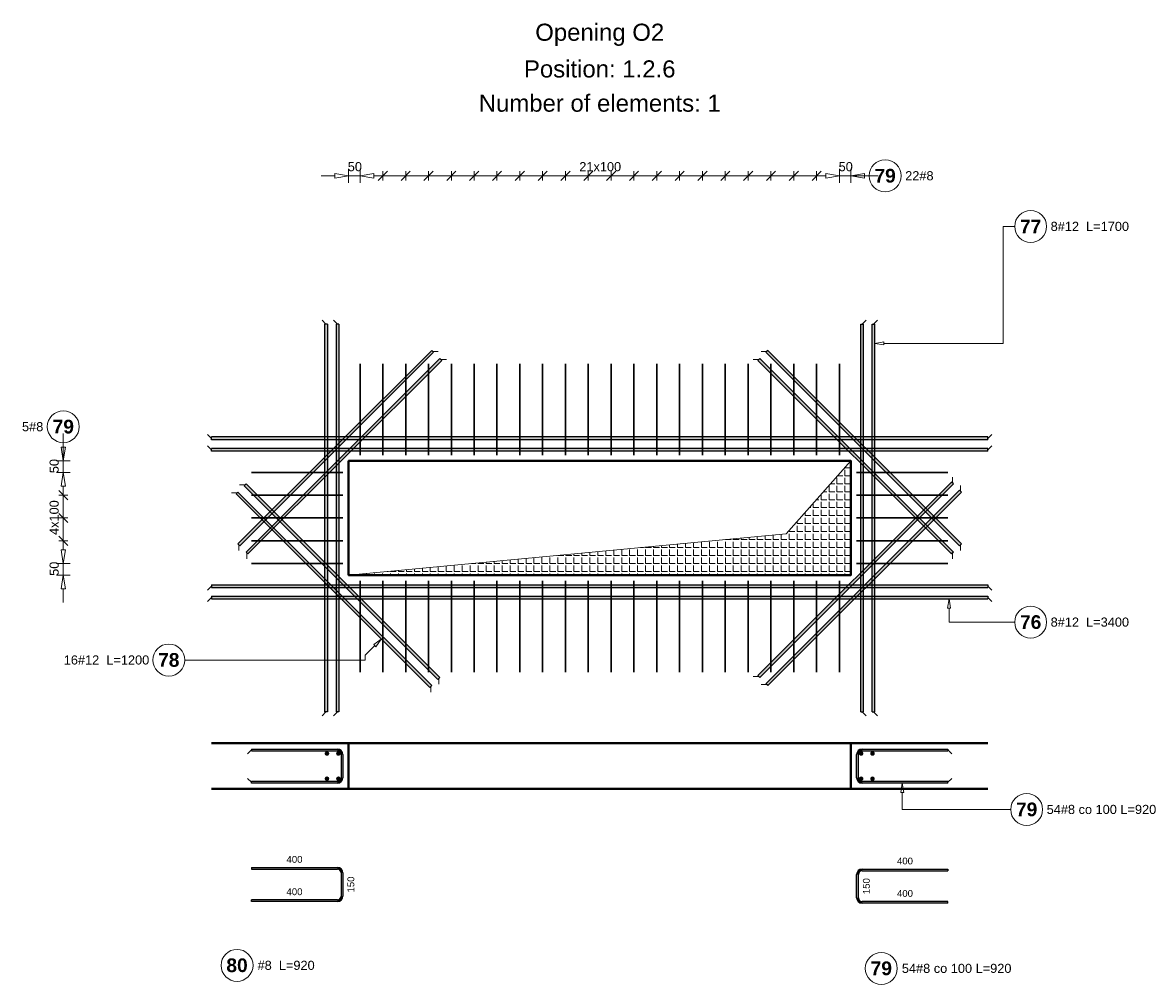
# Model space of a CAD drawing. Extents: x -1474 to 1760906, y -670977 to 75879.
# Tile 18 of 18: x 1755953 to 1760906, y -660085 to -655870. Entities that reach past the tile are written whole.
import ezdxf
from ezdxf.enums import TextEntityAlignment as Align

# ---------------------------------------------------------------- set-up
doc = ezdxf.new("R2010")
doc.units = 0
doc.header["$LTSCALE"] = 10
doc.header["$MEASUREMENT"] = 0
for name, color, linetype, lineweight in [('P-Linia1', 3, 'Continuous', 40), ('P-Otwory strop', 4, 'Continuous', 5), ('RCAD_deskowanie', 3, 'Continuous', 40)]:
    doc.layers.add(name, color=color, linetype=linetype, lineweight=lineweight)
for name, color, linetype in [('RCAD_kształt pręta', 7, 'Continuous'), ('RCAD_opis kształtu pręta', 7, 'Continuous'), ('RCAD_opis rozkładu', 7, 'Continuous'), ('RCAD_pręt wyrzucony', 130, 'Continuous'), ('RCAD_pręty punktowe', 7, 'Continuous'), ('RCAD_rozkład pręta', 7, 'Continuous'), ('RCAD_symbole graficzne', 7, 'Continuous')]:
    doc.layers.add(name, color=color, linetype=linetype)
doc.styles.add('style1', font='arial.ttf')
doc.styles.add('style3', font='arialbd.ttf')

msp = doc.modelspace()

# ---------------------------------------------------------------- hatches: boundary and pattern name
at = {"layer": 'P-Otwory strop', "lineweight": 0}
h = msp.add_hatch(dxfattribs=at)
h.set_pattern_fill('ANGLE', color=256, scale=5)
h.set_pattern_definition([(0, (1398569.74, -412298.645), (0, 34.925), [25.4, -9.525]), (90, (1398569.74, -412298.645), (-34.925, 2e-15), [25.4, -9.525])])
h.paths.add_polyline_path([(1757380.49284, -658291.39547), (1759580.49284, -658291.39547), (1759580.49284, -657791.39547), (1759297.1125, -658110.28303)])
at = {"layer": 'RCAD_kształt pręta'}
for points in [[(1757275.49284, -657191.39547), (1757287.49284, -657191.39547), (1757287.49284, -658891.39547), (1757275.49284, -658891.39547)], [(1757325.49284, -657191.39547), (1757337.49284, -657191.39547), (1757337.49284, -658891.39547), (1757325.49284, -658891.39547)], [(1759635.49284, -658891.39547), (1759623.49284, -658891.39547), (1759623.49284, -657191.39547), (1759635.49284, -657191.39547)], [(1759685.49284, -658891.39547), (1759673.49284, -658891.39547), (1759673.49284, -657191.39547), (1759685.49284, -657191.39547)], [(1756904.35872, -658163.78948), (1756895.87344, -658155.3042), (1757744.40157, -657306.77606), (1757752.88685, -657315.26134)], [(1756939.71406, -658199.14482), (1756931.22877, -658190.65954), (1757779.75691, -657342.1314), (1757788.24219, -657350.61668)], [(1759172.74349, -657350.61668), (1759181.22877, -657342.1314), (1760029.75691, -658190.65954), (1760021.27163, -658199.14482)], [(1759208.09883, -657315.26134), (1759216.58411, -657306.77606), (1760065.11225, -658155.3042), (1760056.62697, -658163.78948)], [(1760180.49284, -657686.39547), (1760180.49284, -657698.39547), (1756780.49284, -657698.39547), (1756780.49284, -657686.39547)], [(1760180.49284, -657736.39547), (1760180.49284, -657748.39547), (1756780.49284, -657748.39547), (1756780.49284, -657736.39547)], [(1760021.27163, -657883.64612), (1760029.75691, -657892.1314), (1759181.22877, -658740.65954), (1759172.74349, -658732.17426)], [(1756887.38815, -657935.97202), (1756895.87344, -657927.48674), (1757744.40157, -658776.01488), (1757735.91629, -658784.50016)], [(1756922.74349, -657900.61668), (1756931.22877, -657892.1314), (1757779.75691, -658740.65954), (1757771.27163, -658749.14482)], [(1760056.62697, -657919.00146), (1760065.11225, -657927.48674), (1759216.58411, -658776.01488), (1759208.09883, -658767.52959)], [(1756780.49284, -658346.39547), (1756780.49284, -658334.39547), (1760180.49284, -658334.39547), (1760180.49284, -658346.39547)], [(1756780.49284, -658396.39547), (1756780.49284, -658384.39547), (1760180.49284, -658384.39547), (1760180.49284, -658396.39547)], [(1756955.49284, -659061.89547), (1756955.49284, -659053.89547), (1757331.49284, -659053.89547), (1757331.49284, -659061.89547)], [(1757347.49284, -659077.89547), (1757355.49284, -659077.89547), (1757355.49284, -659179.89547), (1757347.49284, -659179.89547)], [(1759613.49284, -659179.89547), (1759605.49284, -659179.89547), (1759605.49284, -659077.89547), (1759613.49284, -659077.89547)], [(1759629.49284, -659061.89547), (1759629.49284, -659053.89547), (1760005.49284, -659053.89547), (1760005.49284, -659061.89547)], [(1757331.49284, -659195.89547), (1757331.49284, -659203.89547), (1756955.49284, -659203.89547), (1756955.49284, -659195.89547)], [(1760005.49284, -659195.89547), (1760005.49284, -659203.89547), (1759629.49284, -659203.89547), (1759629.49284, -659195.89547)]]:
    msp.add_hatch(color=4, dxfattribs=at).paths.add_polyline_path(points, flags=0)
h = msp.add_hatch(color=4, dxfattribs=at)
edge = h.paths.add_edge_path(flags=0)
edge.add_line((1757355.49284, -659077.89547), (1757347.49284, -659077.89547))
edge.add_arc((1757331.49284, -659077.89547), 16, 0, 90)
edge.add_line((1757331.49284, -659061.89547), (1757331.49284, -659053.89547))
edge.add_arc((1757331.49284, -659077.89547), 24, 360, 450, ccw=False)
h = msp.add_hatch(color=4, dxfattribs=at)
edge = h.paths.add_edge_path(flags=0)
edge.add_line((1759629.49284, -659053.89547), (1759629.49284, -659061.89547))
edge.add_arc((1759629.49284, -659077.89547), 16, 90, 180)
edge.add_line((1759613.49284, -659077.89547), (1759605.49284, -659077.89547))
edge.add_arc((1759629.49284, -659077.89547), 24, 450, 540, ccw=False)
h = msp.add_hatch(color=4, dxfattribs=at)
edge = h.paths.add_edge_path(flags=0)
edge.add_line((1757331.49284, -659203.89547), (1757331.49284, -659195.89547))
edge.add_arc((1757331.49284, -659179.89547), 16, -90, 0)
edge.add_line((1757347.49284, -659179.89547), (1757355.49284, -659179.89547))
edge.add_arc((1757331.49284, -659179.89547), 24, 270, 360, ccw=False)
h = msp.add_hatch(color=4, dxfattribs=at)
edge = h.paths.add_edge_path(flags=0)
edge.add_line((1759605.49284, -659179.89547), (1759613.49284, -659179.89547))
edge.add_arc((1759629.49284, -659179.89547), 16, -180, -90)
edge.add_line((1759629.49284, -659195.89547), (1759629.49284, -659203.89547))
edge.add_arc((1759629.49284, -659179.89547), 24, 180, 270, ccw=False)
at = {"layer": 'RCAD_pręt wyrzucony'}
for points in [[(1756955.49284, -659580.71059), (1756955.49284, -659572.71059), (1757331.49284, -659572.71059), (1757331.49284, -659580.71059)], [(1757347.49284, -659596.71059), (1757355.49284, -659596.71059), (1757355.49284, -659698.71059), (1757347.49284, -659698.71059)], [(1759613.49284, -659705.87277), (1759605.49284, -659705.87277), (1759605.49284, -659603.87277), (1759613.49284, -659603.87277)], [(1759629.49284, -659587.87277), (1759629.49284, -659579.87277), (1760005.49284, -659579.87277), (1760005.49284, -659587.87277)], [(1757331.49284, -659714.71059), (1757331.49284, -659722.71059), (1756955.49284, -659722.71059), (1756955.49284, -659714.71059)], [(1760005.49284, -659721.87277), (1760005.49284, -659729.87277), (1759629.49284, -659729.87277), (1759629.49284, -659721.87277)]]:
    msp.add_hatch(color=4, dxfattribs=at).paths.add_polyline_path(points, flags=0)
h = msp.add_hatch(color=4, dxfattribs=at)
edge = h.paths.add_edge_path(flags=0)
edge.add_line((1757355.49284, -659596.71059), (1757347.49284, -659596.71059))
edge.add_arc((1757331.49284, -659596.71059), 16, 0, 90)
edge.add_line((1757331.49284, -659580.71059), (1757331.49284, -659572.71059))
edge.add_arc((1757331.49284, -659596.71059), 24, 360, 450, ccw=False)
h = msp.add_hatch(color=4, dxfattribs=at)
edge = h.paths.add_edge_path(flags=0)
edge.add_line((1759629.49284, -659579.87277), (1759629.49284, -659587.87277))
edge.add_arc((1759629.49284, -659603.87277), 16, 90, 180)
edge.add_line((1759613.49284, -659603.87277), (1759605.49284, -659603.87277))
edge.add_arc((1759629.49284, -659603.87277), 24, 450, 540, ccw=False)
h = msp.add_hatch(color=4, dxfattribs=at)
edge = h.paths.add_edge_path(flags=0)
edge.add_line((1757331.49284, -659722.71059), (1757331.49284, -659714.71059))
edge.add_arc((1757331.49284, -659698.71059), 16, -90, 0)
edge.add_line((1757347.49284, -659698.71059), (1757355.49284, -659698.71059))
edge.add_arc((1757331.49284, -659698.71059), 24, 270, 360, ccw=False)
h = msp.add_hatch(color=4, dxfattribs=at)
edge = h.paths.add_edge_path(flags=0)
edge.add_line((1759605.49284, -659705.87277), (1759613.49284, -659705.87277))
edge.add_arc((1759629.49284, -659705.87277), 16, -180, -90)
edge.add_line((1759629.49284, -659721.87277), (1759629.49284, -659729.87277))
edge.add_arc((1759629.49284, -659705.87277), 24, 180, 270, ccw=False)
at = {"layer": 'RCAD_pręty punktowe'}
h = msp.add_hatch(color=1, dxfattribs=at)
edge = h.paths.add_edge_path(flags=0)
edge.add_arc((1757285.73548, -659073.65283), 10, 0, 360, ccw=False)
h = msp.add_hatch(color=1, dxfattribs=at)
edge = h.paths.add_edge_path(flags=0)
edge.add_arc((1757335.73548, -659073.65283), 10, 0, 360, ccw=False)
h = msp.add_hatch(color=1, dxfattribs=at)
edge = h.paths.add_edge_path(flags=0)
edge.add_arc((1759625.2502, -659073.65283), 10, 0, 360, ccw=False)
h = msp.add_hatch(color=1, dxfattribs=at)
edge = h.paths.add_edge_path(flags=0)
edge.add_arc((1759675.2502, -659073.65283), 10, 0, 360, ccw=False)
h = msp.add_hatch(color=1, dxfattribs=at)
edge = h.paths.add_edge_path(flags=0)
edge.add_arc((1757285.73548, -659184.13811), 10, 0, 360, ccw=False)
h = msp.add_hatch(color=1, dxfattribs=at)
edge = h.paths.add_edge_path(flags=0)
edge.add_arc((1757335.73548, -659184.13811), 10, 0, 360, ccw=False)
h = msp.add_hatch(color=1, dxfattribs=at)
edge = h.paths.add_edge_path(flags=0)
edge.add_arc((1759625.2502, -659184.13811), 10, 0, 360, ccw=False)
h = msp.add_hatch(color=1, dxfattribs=at)
edge = h.paths.add_edge_path(flags=0)
edge.add_arc((1759675.2502, -659184.13811), 10, 0, 360, ccw=False)

# ---------------------------------------------------------------- linework, layer by layer
at = {"layer": 'P-Linia1'}
msp.add_lwpolyline([(1759580.49284, -657791.39547), (1757380.49284, -657791.39547), (1757380.49284, -658291.39547), (1759580.49284, -658291.39547)], close=True, dxfattribs=at)
at = {"layer": 'P-Otwory strop'}
msp.add_lwpolyline([(1757380.49284, -658291.39547), (1759580.49284, -658291.39547), (1759580.49284, -657791.39547), (1759297.1125, -658110.28303), (1757380.49284, -658291.39547)], dxfattribs=at)
at = {"layer": 'RCAD_deskowanie'}
for points in [[(1757380.49284, -658291.39547), (1759580.49284, -658291.39547), (1759580.49284, -657791.39547), (1757380.49284, -657791.39547), (1757380.49284, -658291.39547)], [(1756780.49284, -659028.89547), (1757380.49284, -659028.89547), (1757380.49284, -659228.89547), (1756780.49284, -659228.89547)], [(1757380.49284, -659028.89547), (1759580.49284, -659028.89547)], [(1760180.49284, -659028.89547), (1759580.49284, -659028.89547), (1759580.49284, -659228.89547), (1760180.49284, -659228.89547)], [(1757380.49284, -659228.89547), (1759580.49284, -659228.89547)]]:
    msp.add_lwpolyline(points, dxfattribs=at)
at = {"layer": 'RCAD_kształt pręta', "color": 2, "lineweight": 5}
for p, q in [((1757281.49284, -657191.39547), (1757263.99284, -657173.89547)), ((1757331.49284, -657191.39547), (1757313.99284, -657173.89547)), ((1759629.49284, -657191.39547), (1759646.99284, -657173.89547)), ((1759679.49284, -657191.39547), (1759696.99284, -657173.89547)), ((1757748.64421, -657311.0187), (1757773.39295, -657311.0187)), ((1757783.99955, -657346.37404), (1757808.74829, -657346.37404)), ((1759176.98613, -657346.37404), (1759152.2374, -657346.37404)), ((1759212.34147, -657311.0187), (1759187.59274, -657311.0187)), ((1756780.49284, -657692.39547), (1756762.99284, -657674.89547)), ((1760180.49284, -657692.39547), (1760197.99284, -657674.89547)), ((1756780.49284, -657742.39547), (1756762.99284, -657724.89547)), ((1760180.49284, -657742.39547), (1760197.99284, -657724.89547)), ((1760025.51427, -657887.88876), (1760025.51427, -657863.14002)), ((1756891.63079, -657931.72938), (1756866.88206, -657931.72938)), ((1756926.98613, -657896.37404), (1756902.2374, -657896.37404)), ((1760060.86961, -657923.2441), (1760060.86961, -657898.49536)), ((1756900.11608, -658159.54684), (1756900.11608, -658184.29558)), ((1760060.86961, -658159.54684), (1760060.86961, -658184.29558)), ((1756935.47142, -658194.90218), (1756935.47142, -658219.65091)), ((1760025.51427, -658194.90218), (1760025.51427, -658219.65091)), ((1756780.49284, -658340.39547), (1756762.99284, -658357.89547)), ((1760180.49284, -658340.39547), (1760197.99284, -658357.89547)), ((1756780.49284, -658390.39547), (1756762.99284, -658407.89547)), ((1760180.49284, -658390.39547), (1760197.99284, -658407.89547)), ((1757740.15893, -658780.25752), (1757740.15893, -658805.00625)), ((1757775.51427, -658744.90218), (1757775.51427, -658769.65091)), ((1759176.98613, -658736.4169), (1759152.2374, -658736.4169)), ((1759212.34147, -658771.77224), (1759187.59274, -658771.77224)), ((1757281.49284, -658891.39547), (1757263.99284, -658908.89547)), ((1757331.49284, -658891.39547), (1757313.99284, -658908.89547)), ((1759629.49284, -658891.39547), (1759646.99284, -658908.89547)), ((1759679.49284, -658891.39547), (1759696.99284, -658908.89547)), ((1756955.49284, -659057.89547), (1756937.99284, -659075.39547)), ((1760005.49284, -659057.89547), (1760022.99284, -659075.39547)), ((1756955.49284, -659199.89547), (1756937.99284, -659182.39547)), ((1760005.49284, -659199.89547), (1760022.99284, -659182.39547))]:
    msp.add_line(p, q, dxfattribs=at)
at = {"layer": 'RCAD_kształt pręta', "color": 4}
for p, q in [((1757275.49284, -657191.39547), (1757275.49284, -658891.39547)), ((1757287.49284, -657191.39547), (1757275.49284, -657191.39547)), ((1757287.49284, -657191.39547), (1757287.49284, -658891.39547)), ((1757325.49284, -657191.39547), (1757325.49284, -658891.39547)), ((1757337.49284, -657191.39547), (1757325.49284, -657191.39547)), ((1757337.49284, -657191.39547), (1757337.49284, -658891.39547)), ((1759623.49284, -658891.39547), (1759623.49284, -657191.39547)), ((1759623.49284, -657191.39547), (1759635.49284, -657191.39547)), ((1759635.49284, -658891.39547), (1759635.49284, -657191.39547)), ((1759673.49284, -658891.39547), (1759673.49284, -657191.39547)), ((1759673.49284, -657191.39547), (1759685.49284, -657191.39547)), ((1759685.49284, -658891.39547), (1759685.49284, -657191.39547)), ((1756895.87344, -658155.3042), (1757744.40157, -657306.77606)), ((1756904.35872, -658163.78948), (1757752.88685, -657315.26134)), ((1756931.22877, -658190.65954), (1757779.75691, -657342.1314)), ((1757744.40157, -657306.77606), (1757752.88685, -657315.26134)), ((1757779.75691, -657342.1314), (1757788.24219, -657350.61668)), ((1759181.22877, -657342.1314), (1759172.74349, -657350.61668)), ((1759181.22877, -657342.1314), (1760029.75691, -658190.65954)), ((1759216.58411, -657306.77606), (1759208.09883, -657315.26134)), ((1759208.09883, -657315.26134), (1760056.62697, -658163.78948)), ((1759216.58411, -657306.77606), (1760065.11225, -658155.3042)), ((1756939.71406, -658199.14482), (1757788.24219, -657350.61668)), ((1759172.74349, -657350.61668), (1760021.27163, -658199.14482)), ((1760180.49284, -657686.39547), (1756780.49284, -657686.39547)), ((1756780.49284, -657698.39547), (1756780.49284, -657686.39547)), ((1760180.49284, -657698.39547), (1760180.49284, -657686.39547)), ((1760180.49284, -657698.39547), (1756780.49284, -657698.39547)), ((1760180.49284, -657736.39547), (1756780.49284, -657736.39547)), ((1756780.49284, -657748.39547), (1756780.49284, -657736.39547)), ((1760180.49284, -657748.39547), (1760180.49284, -657736.39547)), ((1760180.49284, -657748.39547), (1756780.49284, -657748.39547)), ((1760021.27163, -657883.64612), (1759172.74349, -658732.17426)), ((1760029.75691, -657892.1314), (1760021.27163, -657883.64612)), ((1756895.87344, -657927.48674), (1756887.38815, -657935.97202)), ((1756887.38815, -657935.97202), (1757735.91629, -658784.50016)), ((1756895.87344, -657927.48674), (1757744.40157, -658776.01488)), ((1756931.22877, -657892.1314), (1756922.74349, -657900.61668)), ((1756922.74349, -657900.61668), (1757771.27163, -658749.14482)), ((1756931.22877, -657892.1314), (1757779.75691, -658740.65954)), ((1760029.75691, -657892.1314), (1759181.22877, -658740.65954)), ((1760056.62697, -657919.00146), (1759208.09883, -658767.52959)), ((1760065.11225, -657927.48674), (1759216.58411, -658776.01488)), ((1760065.11225, -657927.48674), (1760056.62697, -657919.00146)), ((1756895.87344, -658155.3042), (1756904.35872, -658163.78948)), ((1760065.11225, -658155.3042), (1760056.62697, -658163.78948)), ((1756931.22877, -658190.65954), (1756939.71406, -658199.14482)), ((1760029.75691, -658190.65954), (1760021.27163, -658199.14482)), ((1756780.49284, -658334.39547), (1760180.49284, -658334.39547)), ((1756780.49284, -658334.39547), (1756780.49284, -658346.39547)), ((1760180.49284, -658334.39547), (1760180.49284, -658346.39547)), ((1756780.49284, -658346.39547), (1760180.49284, -658346.39547)), ((1756780.49284, -658384.39547), (1760180.49284, -658384.39547)), ((1756780.49284, -658384.39547), (1756780.49284, -658396.39547)), ((1760180.49284, -658384.39547), (1760180.49284, -658396.39547)), ((1756780.49284, -658396.39547), (1760180.49284, -658396.39547)), ((1759181.22877, -658740.65954), (1759172.74349, -658732.17426)), ((1757744.40157, -658776.01488), (1757735.91629, -658784.50016)), ((1757779.75691, -658740.65954), (1757771.27163, -658749.14482)), ((1759216.58411, -658776.01488), (1759208.09883, -658767.52959)), ((1757287.49284, -658891.39547), (1757275.49284, -658891.39547)), ((1757337.49284, -658891.39547), (1757325.49284, -658891.39547)), ((1759623.49284, -658891.39547), (1759635.49284, -658891.39547)), ((1759673.49284, -658891.39547), (1759685.49284, -658891.39547)), ((1756955.49284, -659053.89547), (1757331.49284, -659053.89547)), ((1756955.49284, -659053.89547), (1756955.49284, -659061.89547)), ((1756955.49284, -659061.89547), (1757331.49284, -659061.89547)), ((1757347.49284, -659077.89547), (1757347.49284, -659179.89547)), ((1757355.49284, -659077.89547), (1757355.49284, -659179.89547)), ((1759605.49284, -659179.89547), (1759605.49284, -659077.89547)), ((1759613.49284, -659179.89547), (1759613.49284, -659077.89547)), ((1759629.49284, -659053.89547), (1760005.49284, -659053.89547)), ((1759629.49284, -659061.89547), (1760005.49284, -659061.89547)), ((1760005.49284, -659053.89547), (1760005.49284, -659061.89547)), ((1757331.49284, -659195.89547), (1756955.49284, -659195.89547)), ((1756955.49284, -659203.89547), (1756955.49284, -659195.89547)), ((1757331.49284, -659203.89547), (1756955.49284, -659203.89547)), ((1760005.49284, -659195.89547), (1759629.49284, -659195.89547)), ((1760005.49284, -659203.89547), (1759629.49284, -659203.89547)), ((1760005.49284, -659203.89547), (1760005.49284, -659195.89547))]:
    msp.add_line(p, q, dxfattribs=at)
for centre, radius, start, end in [((1757331.49284, -659077.89547), 24, 0, 90), ((1757331.49284, -659077.89547), 16, 0, 90), ((1759629.49284, -659077.89547), 24, 90, 180), ((1759629.49284, -659077.89547), 16, 90, 180), ((1757331.49284, -659179.89547), 16, 270, 0), ((1757331.49284, -659179.89547), 24, 270, 0), ((1759629.49284, -659179.89547), 24, 180, 270), ((1759629.49284, -659179.89547), 16, 180, 270)]:
    msp.add_arc(centre, radius, start, end, dxfattribs=at)
at = {"layer": 'RCAD_opis kształtu pręta', "color": 8, "lineweight": 0}
for p, q in [((1760247.99284, -657276.39547), (1760247.99284, -656763.60941)), ((1760247.99284, -656763.60941), (1760297.99284, -656763.60941)), ((1759685.49284, -657276.39547), (1759725.49284, -657269.7288)), ((1759725.49284, -657283.06213), (1759685.49284, -657276.39547)), ((1759725.49284, -657283.06213), (1759725.49284, -657269.7288)), ((1759725.49284, -657276.39547), (1759725.49284, -657276.39547)), ((1759725.49284, -657276.39547), (1760247.99284, -657276.39547)), ((1760003.82618, -658436.39547), (1760010.49284, -658396.39547)), ((1760003.82618, -658436.39547), (1760017.15951, -658436.39547)), ((1760010.49284, -658396.39547), (1760017.15951, -658436.39547)), ((1760010.49284, -658436.39547), (1760010.49284, -658436.39547)), ((1760010.49284, -658436.39547), (1760010.49284, -658497.89547)), ((1760010.49284, -658497.89547), (1760297.99284, -658497.89547)), ((1757490.78594, -658595.93835), (1757523.78426, -658572.36812)), ((1757523.78426, -658572.36812), (1757500.21403, -658605.36644)), ((1757489.84313, -658606.30925), (1757453.07358, -658643.0788)), ((1757489.84313, -658606.30925), (1757495.49999, -658600.65239)), ((1757490.78594, -658595.93835), (1757500.21403, -658605.36644)), ((1757453.07358, -658663.88284), (1756662.99284, -658663.88284)), ((1757453.07358, -658643.0788), (1757453.07358, -658663.88284)), ((1759798.82618, -659243.89547), (1759805.49284, -659203.89547)), ((1759805.49284, -659203.89547), (1759812.15951, -659243.89547)), ((1759798.82618, -659243.89547), (1759812.15951, -659243.89547)), ((1759805.49284, -659251.89547), (1759805.49284, -659243.89547)), ((1759805.49284, -659251.89547), (1759805.49284, -659318.89547)), ((1759805.49284, -659318.89547), (1760280.49284, -659318.89547))]:
    msp.add_line(p, q, dxfattribs=at)
for centre in [(1760367.99284, -656763.60941), (1760367.99284, -658497.89547), (1756592.99284, -658663.88284), (1760350.49284, -659318.89547)]:
    msp.add_circle(centre, 70, dxfattribs=at)
at = {"layer": 'RCAD_opis rozkładu', "color": 8, "lineweight": 0}
for p, q in [((1757260.49284, -656541.74444), (1757320.49284, -656541.74444)), ((1757320.49284, -656531.74444), (1757380.49284, -656541.74444)), ((1757320.49284, -656531.74444), (1757320.49284, -656551.74444)), ((1757380.49284, -656541.74444), (1757320.49284, -656551.74444)), ((1757380.49284, -656511.74444), (1757380.49284, -656571.74444)), ((1757430.49284, -656541.74444), (1757380.49284, -656541.74444)), ((1757430.49284, -656511.74444), (1757430.49284, -656571.74444)), ((1757430.49284, -656541.74444), (1757490.49284, -656531.74444)), ((1757490.49284, -656551.74444), (1757430.49284, -656541.74444)), ((1757490.49284, -656551.74444), (1757490.49284, -656531.74444)), ((1757530.49284, -656541.74444), (1757490.49284, -656541.74444)), ((1757550.49284, -656521.74444), (1757510.49284, -656561.74444)), ((1757530.49284, -656521.74444), (1757530.49284, -656561.74444)), ((1757630.49284, -656541.74444), (1757530.49284, -656541.74444)), ((1757650.49284, -656521.74444), (1757610.49284, -656561.74444)), ((1757630.49284, -656521.74444), (1757630.49284, -656561.74444)), ((1757730.49284, -656541.74444), (1757630.49284, -656541.74444)), ((1757750.49284, -656521.74444), (1757710.49284, -656561.74444)), ((1757730.49284, -656521.74444), (1757730.49284, -656561.74444)), ((1757830.49284, -656541.74444), (1757730.49284, -656541.74444)), ((1757850.49284, -656521.74444), (1757810.49284, -656561.74444)), ((1757830.49284, -656521.74444), (1757830.49284, -656561.74444)), ((1757930.49284, -656541.74444), (1757830.49284, -656541.74444)), ((1757950.49284, -656521.74444), (1757910.49284, -656561.74444)), ((1757930.49284, -656521.74444), (1757930.49284, -656561.74444)), ((1758030.49284, -656541.74444), (1757930.49284, -656541.74444)), ((1758050.49284, -656521.74444), (1758010.49284, -656561.74444)), ((1758030.49284, -656521.74444), (1758030.49284, -656561.74444)), ((1758130.49284, -656541.74444), (1758030.49284, -656541.74444)), ((1758150.49284, -656521.74444), (1758110.49284, -656561.74444)), ((1758130.49284, -656521.74444), (1758130.49284, -656561.74444)), ((1758230.49284, -656541.74444), (1758130.49284, -656541.74444)), ((1758250.49284, -656521.74444), (1758210.49284, -656561.74444)), ((1758230.49284, -656521.74444), (1758230.49284, -656561.74444)), ((1758330.49284, -656541.74444), (1758230.49284, -656541.74444)), ((1758350.49284, -656521.74444), (1758310.49284, -656561.74444)), ((1758330.49284, -656521.74444), (1758330.49284, -656561.74444)), ((1758430.49284, -656541.74444), (1758330.49284, -656541.74444)), ((1758450.49284, -656521.74444), (1758410.49284, -656561.74444)), ((1758430.49284, -656521.74444), (1758430.49284, -656561.74444)), ((1758480.49284, -656541.74444), (1758430.49284, -656541.74444)), ((1758480.49284, -656541.74444), (1758530.49284, -656541.74444)), ((1758510.49284, -656561.74444), (1758550.49284, -656521.74444)), ((1758530.49284, -656521.74444), (1758530.49284, -656561.74444)), ((1758530.49284, -656541.74444), (1758630.49284, -656541.74444)), ((1758610.49284, -656561.74444), (1758650.49284, -656521.74444)), ((1758630.49284, -656521.74444), (1758630.49284, -656561.74444)), ((1758630.49284, -656541.74444), (1758730.49284, -656541.74444)), ((1758710.49284, -656561.74444), (1758750.49284, -656521.74444)), ((1758730.49284, -656521.74444), (1758730.49284, -656561.74444)), ((1758730.49284, -656541.74444), (1758830.49284, -656541.74444)), ((1758810.49284, -656561.74444), (1758850.49284, -656521.74444)), ((1758830.49284, -656521.74444), (1758830.49284, -656561.74444)), ((1758830.49284, -656541.74444), (1758930.49284, -656541.74444)), ((1758910.49284, -656561.74444), (1758950.49284, -656521.74444)), ((1758930.49284, -656521.74444), (1758930.49284, -656561.74444)), ((1758930.49284, -656541.74444), (1759030.49284, -656541.74444)), ((1759010.49284, -656561.74444), (1759050.49284, -656521.74444)), ((1759030.49284, -656521.74444), (1759030.49284, -656561.74444)), ((1759030.49284, -656541.74444), (1759130.49284, -656541.74444)), ((1759110.49284, -656561.74444), (1759150.49284, -656521.74444)), ((1759130.49284, -656521.74444), (1759130.49284, -656561.74444)), ((1759130.49284, -656541.74444), (1759230.49284, -656541.74444)), ((1759210.49284, -656561.74444), (1759250.49284, -656521.74444)), ((1759230.49284, -656521.74444), (1759230.49284, -656561.74444)), ((1759230.49284, -656541.74444), (1759330.49284, -656541.74444)), ((1759310.49284, -656561.74444), (1759350.49284, -656521.74444)), ((1759330.49284, -656521.74444), (1759330.49284, -656561.74444)), ((1759330.49284, -656541.74444), (1759430.49284, -656541.74444)), ((1759410.49284, -656561.74444), (1759450.49284, -656521.74444)), ((1759430.49284, -656521.74444), (1759430.49284, -656561.74444)), ((1759430.49284, -656541.74444), (1759470.49284, -656541.74444)), ((1759470.49284, -656531.74444), (1759530.49284, -656541.74444)), ((1759470.49284, -656531.74444), (1759470.49284, -656551.74444)), ((1759530.49284, -656541.74444), (1759470.49284, -656551.74444)), ((1759530.49284, -656511.74444), (1759530.49284, -656571.74444)), ((1759530.49284, -656541.74444), (1759580.49284, -656541.74444)), ((1759580.49284, -656511.74444), (1759580.49284, -656571.74444)), ((1759580.49284, -656541.74444), (1759640.49284, -656531.74444)), ((1759660.49284, -656541.74444), (1759580.49284, -656541.74444)), ((1759640.49284, -656551.74444), (1759580.49284, -656541.74444)), ((1759640.49284, -656551.74444), (1759640.49284, -656531.74444)), ((1759700.49284, -656541.74444), (1759640.49284, -656541.74444)), ((1756130.84181, -657671.39547), (1756130.84181, -657731.39547)), ((1756130.84181, -657791.39547), (1756120.84181, -657731.39547)), ((1756140.84181, -657731.39547), (1756120.84181, -657731.39547)), ((1756130.84181, -657711.39547), (1756130.84181, -657791.39547)), ((1756140.84181, -657731.39547), (1756130.84181, -657791.39547)), ((1756100.84181, -657791.39547), (1756160.84181, -657791.39547)), ((1756130.84181, -657841.39547), (1756130.84181, -657791.39547)), ((1756100.84181, -657841.39547), (1756160.84181, -657841.39547)), ((1756120.84181, -657901.39547), (1756130.84181, -657841.39547)), ((1756130.84181, -657841.39547), (1756140.84181, -657901.39547)), ((1756150.84181, -657961.39547), (1756110.84181, -657921.39547)), ((1756120.84181, -657901.39547), (1756140.84181, -657901.39547)), ((1756130.84181, -657941.39547), (1756130.84181, -657901.39547)), ((1756110.84181, -657941.39547), (1756150.84181, -657941.39547)), ((1756130.84181, -657991.39547), (1756130.84181, -657941.39547)), ((1756110.84181, -658021.39547), (1756150.84181, -658061.39547)), ((1756130.84181, -657991.39547), (1756130.84181, -658041.39547)), ((1756110.84181, -658041.39547), (1756150.84181, -658041.39547)), ((1756130.84181, -658041.39547), (1756130.84181, -658141.39547)), ((1756110.84181, -658121.39547), (1756150.84181, -658161.39547)), ((1756110.84181, -658141.39547), (1756150.84181, -658141.39547)), ((1756130.84181, -658241.39547), (1756120.84181, -658181.39547)), ((1756140.84181, -658181.39547), (1756120.84181, -658181.39547)), ((1756130.84181, -658141.39547), (1756130.84181, -658181.39547)), ((1756140.84181, -658181.39547), (1756130.84181, -658241.39547)), ((1756100.84181, -658241.39547), (1756160.84181, -658241.39547)), ((1756130.84181, -658241.39547), (1756130.84181, -658291.39547)), ((1756100.84181, -658291.39547), (1756160.84181, -658291.39547)), ((1756120.84181, -658351.39547), (1756130.84181, -658291.39547)), ((1756130.84181, -658291.39547), (1756140.84181, -658351.39547)), ((1756120.84181, -658351.39547), (1756140.84181, -658351.39547)), ((1756130.84181, -658411.39547), (1756130.84181, -658351.39547))]:
    msp.add_line(p, q, dxfattribs=at)
at = {"layer": 'RCAD_opis rozkładu', "lineweight": 0}
for centre in [(1759730.49284, -656541.74444), (1756130.84181, -657641.39547)]:
    msp.add_circle(centre, 70, dxfattribs=at)
at = {"layer": 'RCAD_pręt wyrzucony', "color": 4}
for p, q in [((1756955.49284, -659572.71059), (1757331.49284, -659572.71059)), ((1756955.49284, -659572.71059), (1756955.49284, -659580.71059)), ((1756955.49284, -659580.71059), (1757331.49284, -659580.71059)), ((1757347.49284, -659596.71059), (1757347.49284, -659698.71059)), ((1757355.49284, -659596.71059), (1757355.49284, -659698.71059)), ((1759605.49284, -659705.87277), (1759605.49284, -659603.87277)), ((1759613.49284, -659705.87277), (1759613.49284, -659603.87277)), ((1759629.49284, -659579.87277), (1760005.49284, -659579.87277)), ((1759629.49284, -659587.87277), (1760005.49284, -659587.87277)), ((1760005.49284, -659579.87277), (1760005.49284, -659587.87277)), ((1757331.49284, -659714.71059), (1756955.49284, -659714.71059)), ((1756955.49284, -659722.71059), (1756955.49284, -659714.71059)), ((1757331.49284, -659722.71059), (1756955.49284, -659722.71059)), ((1760005.49284, -659721.87277), (1759629.49284, -659721.87277)), ((1760005.49284, -659729.87277), (1760005.49284, -659721.87277)), ((1760005.49284, -659729.87277), (1759629.49284, -659729.87277))]:
    msp.add_line(p, q, dxfattribs=at)
at = {"layer": 'RCAD_pręt wyrzucony', "color": 8, "lineweight": 0}
for centre in [(1756891.82253, -660002.13246), (1759713.83908, -660015.49646)]:
    msp.add_circle(centre, 70, dxfattribs=at)
at = {"layer": 'RCAD_pręt wyrzucony', "color": 4}
for centre, radius, start, end in [((1757331.49284, -659596.71059), 24, 0, 90), ((1757331.49284, -659596.71059), 16, 0, 90), ((1759629.49284, -659603.87277), 24, 90, 180), ((1759629.49284, -659603.87277), 16, 90, 180), ((1757331.49284, -659698.71059), 16, 270, 0), ((1757331.49284, -659698.71059), 24, 270, 0), ((1759629.49284, -659705.87277), 24, 180, 270), ((1759629.49284, -659705.87277), 16, 180, 270)]:
    msp.add_arc(centre, radius, start, end, dxfattribs=at)
at = {"layer": 'RCAD_rozkład pręta', "color": 7, "linetype": 'ByBlock', "lineweight": 30}
for p, q in [((1757430.49284, -657766.39547), (1757430.49284, -657366.39547)), ((1757530.49284, -657766.39547), (1757530.49284, -657366.39547)), ((1757630.49284, -657766.39547), (1757630.49284, -657366.39547)), ((1757730.49284, -657766.39547), (1757730.49284, -657366.39547)), ((1757830.49284, -657766.39547), (1757830.49284, -657366.39547)), ((1757930.49284, -657766.39547), (1757930.49284, -657366.39547)), ((1758030.49284, -657766.39547), (1758030.49284, -657366.39547)), ((1758130.49284, -657766.39547), (1758130.49284, -657366.39547)), ((1758230.49284, -657766.39547), (1758230.49284, -657366.39547)), ((1758330.49284, -657766.39547), (1758330.49284, -657366.39547)), ((1758430.49284, -657766.39547), (1758430.49284, -657366.39547)), ((1758530.49284, -657766.39547), (1758530.49284, -657366.39547)), ((1758630.49284, -657766.39547), (1758630.49284, -657366.39547)), ((1758730.49284, -657766.39547), (1758730.49284, -657366.39547)), ((1758830.49284, -657766.39547), (1758830.49284, -657366.39547)), ((1758930.49284, -657766.39547), (1758930.49284, -657366.39547)), ((1759030.49284, -657766.39547), (1759030.49284, -657366.39547)), ((1759130.49284, -657766.39547), (1759130.49284, -657366.39547)), ((1759230.49284, -657766.39547), (1759230.49284, -657366.39547)), ((1759330.49284, -657766.39547), (1759330.49284, -657366.39547)), ((1759430.49284, -657766.39547), (1759430.49284, -657366.39547)), ((1759530.49284, -657766.39547), (1759530.49284, -657366.39547)), ((1757355.49284, -657841.39547), (1756955.49284, -657841.39547)), ((1759605.49284, -657841.39547), (1760005.49284, -657841.39547)), ((1757355.49284, -657941.39547), (1756955.49284, -657941.39547)), ((1759605.49284, -657941.39547), (1760005.49284, -657941.39547)), ((1757355.49284, -658041.39547), (1756955.49284, -658041.39547)), ((1759605.49284, -658041.39547), (1760005.49284, -658041.39547)), ((1757355.49284, -658141.39547), (1756955.49284, -658141.39547)), ((1759605.49284, -658141.39547), (1760005.49284, -658141.39547)), ((1757355.49284, -658241.39547), (1756955.49284, -658241.39547)), ((1759605.49284, -658241.39547), (1760005.49284, -658241.39547)), ((1757430.49284, -658316.39547), (1757430.49284, -658716.39547)), ((1757530.49284, -658316.39547), (1757530.49284, -658716.39547)), ((1757630.49284, -658316.39547), (1757630.49284, -658716.39547)), ((1757730.49284, -658316.39547), (1757730.49284, -658716.39547)), ((1757830.49284, -658316.39547), (1757830.49284, -658716.39547)), ((1757930.49284, -658316.39547), (1757930.49284, -658716.39547)), ((1758030.49284, -658316.39547), (1758030.49284, -658716.39547)), ((1758130.49284, -658316.39547), (1758130.49284, -658716.39547)), ((1758230.49284, -658316.39547), (1758230.49284, -658716.39547)), ((1758330.49284, -658316.39547), (1758330.49284, -658716.39547)), ((1758430.49284, -658316.39547), (1758430.49284, -658716.39547)), ((1758530.49284, -658316.39547), (1758530.49284, -658716.39547)), ((1758630.49284, -658316.39547), (1758630.49284, -658716.39547)), ((1758730.49284, -658316.39547), (1758730.49284, -658716.39547)), ((1758830.49284, -658316.39547), (1758830.49284, -658716.39547)), ((1758930.49284, -658316.39547), (1758930.49284, -658716.39547)), ((1759030.49284, -658316.39547), (1759030.49284, -658716.39547)), ((1759130.49284, -658316.39547), (1759130.49284, -658716.39547)), ((1759230.49284, -658316.39547), (1759230.49284, -658716.39547)), ((1759330.49284, -658316.39547), (1759330.49284, -658716.39547)), ((1759430.49284, -658316.39547), (1759430.49284, -658716.39547)), ((1759530.49284, -658316.39547), (1759530.49284, -658716.39547))]:
    msp.add_line(p, q, dxfattribs=at)

# ---------------------------------------------------------------- texts
at = {"layer": 'RCAD_opis kształtu pręta', "color": 1, "attachment_point": 5}
for s, insert, char_height, style in [('77', (1760367.99284, -656763.60941), 60, 'style3'), ('8#12  L=1700', (1760627.21522, -656763.60941), 40, 'style1'), ('76', (1760367.99284, -658497.89547), 60, 'style3'), ('8#12  L=3400', (1760627.21522, -658497.89547), 40, 'style1'), ('78', (1756592.99284, -658663.88284), 60, 'style3'), ('16#12  L=1200', (1756320.14155, -658663.88284), 40, 'style1'), ('79', (1760350.49284, -659318.89547), 60, 'style3'), ('54#8 co 100 L=920', (1760678.03718, -659318.89547), 40, 'style1')]:
    msp.add_mtext(s, dxfattribs=dict(at, insert=insert, char_height=char_height, style=style))
at = {"layer": 'RCAD_opis rozkładu', "color": 2, "char_height": 40, "style": 'style1'}
for s, insert, attachment_point in [('50', (1757376.91167, -656522.16736), 7), ('21x100', (1758390.98398, -656522.16736), 7), ('50', (1759526.91167, -656522.16736), 7), ('22#8 ', (1759880.60198, -656541.74444), 5), ('5#8 ', (1755996.61262, -657641.39547), 5)]:
    msp.add_mtext(s, dxfattribs=dict(at, insert=insert, attachment_point=attachment_point))
at = {"layer": 'RCAD_opis rozkładu', "char_height": 60, "attachment_point": 5, "style": 'style3'}
for insert in [(1759730.49284, -656541.74444), (1756130.84181, -657641.39547)]:
    msp.add_mtext('79', dxfattribs=dict(at, insert=insert))
at = {"layer": 'RCAD_opis rozkładu', "color": 2, "char_height": 40, "attachment_point": 7, "rotation": 90, "style": 'style1'}
for s, insert in [('50', (1756111.26473, -657844.97664)), ('4x100', (1756111.26473, -658115.8293)), ('50', (1756111.26473, -658294.97664))]:
    msp.add_mtext(s, dxfattribs=dict(at, insert=insert))
at = {"layer": 'RCAD_pręt wyrzucony', "color": 1, "attachment_point": 5}
for s, insert, char_height, style in [('400', (1757143.49284, -659537.71059), 30, 'style1'), ('400', (1759817.49284, -659544.87277), 30, 'style1'), ('400', (1757143.49284, -659679.71059), 30, 'style1'), ('400', (1759817.49284, -659686.87277), 30, 'style1'), ('80', (1756891.82253, -660002.13246), 60, 'style3'), ('79', (1759713.83908, -660015.49646), 60, 'style3')]:
    msp.add_mtext(s, dxfattribs=dict(at, insert=insert, char_height=char_height, style=style))
at = {"layer": 'RCAD_pręt wyrzucony', "color": 1, "char_height": 30, "attachment_point": 5, "rotation": 90, "style": 'style1'}
for insert in [(1757390.49284, -659647.71059), (1759648.49284, -659654.87277)]:
    msp.add_mtext('150', dxfattribs=dict(at, insert=insert))
at = {"layer": 'RCAD_pręt wyrzucony', "color": 2, "char_height": 40, "attachment_point": 4, "style": 'style1'}
for s, insert in [('#8  L=920', (1756981.82253, -660002.13246)), ('54#8 co 100 L=920', (1759803.83908, -660015.49646))]:
    msp.add_mtext(s, dxfattribs=dict(at, insert=insert))
at = {"layer": 'RCAD_symbole graficzne', "color": 1, "style": 'style1'}
for s, p in [('Opening O2', (1758480.49284, -655921.74444)), ('Position: 1.2.6', (1758480.49284, -656071.74444)), ('Number of elements: 1', (1758480.49284, -656221.74444))]:
    msp.add_text(s, height=75, dxfattribs=at).set_placement(p, align=Align.MIDDLE)

doc.saveas('drawing.dxf')
